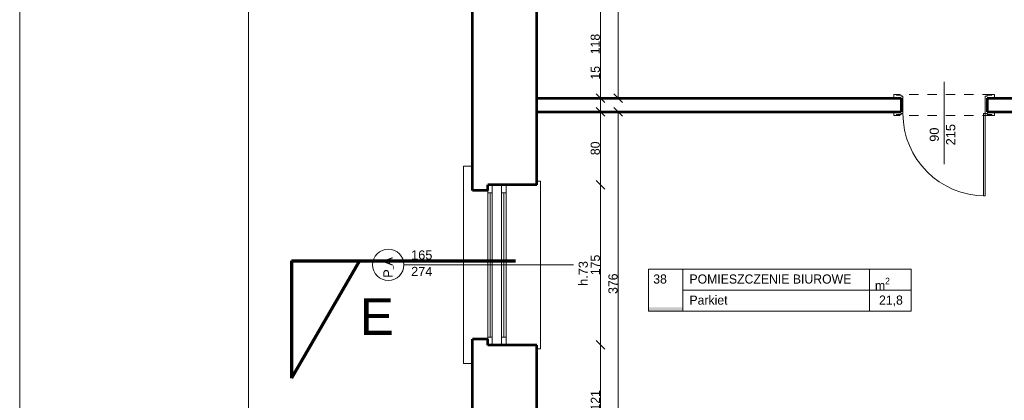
# Model space of a CAD drawing. Header units: inches. Extents: x -21887 to 84279, y -131485 to 67836.
# Tile 180 of 256: x -21887 to -11132, y 44036 to 48198. Entities that reach past the tile are written whole.
import ezdxf

# ---------------------------------------------------------------- set-up
doc = ezdxf.new("R2010")
doc.units = ezdxf.units.IN
doc.header["$MEASUREMENT"] = 0
doc.linetypes.add('Dashed copy', pattern=[200, 100, -100])
doc.layers.get('0').update_dxf_attribs({"lineweight": 13})
doc.layers.get('Defpoints').update_dxf_attribs({"lineweight": 13})
for name, color, linetype, lineweight in [('AI_MURY', 7, 'Continuous', 53), ('AI_WIDOK', 7, 'Continuous', 13), ('Dimensioning', 7, 'Continuous', 13), ('DRZWI', 7, 'Continuous', 13), ('dzialowki', 7, 'Continuous', 53), ('OPISY TABELKI', 7, 'Continuous', 13), ('PODCIAGI', 7, 'Continuous', 13), ('RAMKA', 7, 'Continuous', 13)]:
    doc.layers.add(name, color=color, linetype=linetype, lineweight=lineweight)
doc.styles.add('GENERATED_STYLE_33', font='txt')
doc.styles.add('GENERATED_STYLE_7', font='txt')
doc.styles.add('GENERATED_STYLE_8', font='txt')
doc.styles.add('GENERATED_STYLE_9', font='txt')
doc.styles.add('Style-Courier New', font='txt')
doc.dimstyles.new('Dimstyle_4', dxfattribs={"dimtxt": 100, "dimasz": 95, "dimexe": 0, "dimexo": 0, "dimgap": 0.09, "dimtad": 1, "dimdec": 0, "dimlfac": 0.1, "dimzin": 0, "dimdsep": 46, "dimlunit": 5, "dimtxsty": 'GENERATED_STYLE_7', "dimblk": 'ARROWHEAD_6', "dimcen": 0.09, "dimclrd": 161, "dimclre": 161, "dimclrt": 7, "dimadec": 0, "dimazin": 0, "dimtfac": 1, "dimtdec": 0, "dimtmove": 0, "dimatfit": 3, "dimfxl": 0, "dimtolj": 1, "dimtzin": 0, "dimarcsym": 0})

# ---------------------------------------------------------------- blocks, each defined once
blk = doc.blocks.new('ARROWHEAD_6')
at = {"color": 0, "linetype": 'Continuous'}
for p, q in [((0, 0), (-1, 0)), ((-0.5, -0.5), (0.5, 0.5))]:
    blk.add_line(p, q, dxfattribs=at)
blk = doc.blocks.new('*U260')
at = {"layer": 'Defpoints', "color": 0, "linetype": 'Continuous'}
for p in [(-15349, 51101), (-15349, 51101), (-15349, 47341)]:
    blk.add_point(p, dxfattribs=at)
at = {"layer": 'Dimensioning', "color": 161, "linetype": 'Continuous', "lineweight": -2}
blk.add_line((-15349, 47436), (-15349, 51006), dxfattribs=at)
at = {"layer": 'Dimensioning', "color": 161, "linetype": 'Continuous', "lineweight": -2, "xscale": 95, "yscale": 95, "zscale": 95}
for p, rotation in [((-15349, 51101), 90), ((-15349, 47341), 270)]:
    blk.add_blockref('ARROWHEAD_6', p, dxfattribs=dict(at, rotation=rotation))
at = {"layer": 'Dimensioning', "color": 7, "linetype": 'Continuous', "insert": (-15406, 49221), "char_height": 100, "attachment_point": 5, "rotation": 90, "style": 'GENERATED_STYLE_7'}
blk.add_mtext('376', dxfattribs=at)
blk = doc.blocks.new('*D2029')
at = {"layer": 'Defpoints'}
for p in [(-15349, 51101), (-15349, 51101), (-15349, 49221), (-15349, 47341)]:
    blk.add_point(p, dxfattribs=at)
at = {"layer": 'Dimensioning', "color": 161, "linetype": 'Continuous'}
blk.add_blockref('*U260', (0, 0), dxfattribs=at)
blk = doc.blocks.new('*U261')
at = {"layer": 'Defpoints', "color": 0, "linetype": 'Continuous'}
for p in [(-15349, 47191), (-15349, 47191), (-15324, 43431)]:
    blk.add_point(p, dxfattribs=at)
at = {"layer": 'Dimensioning', "color": 161, "linetype": 'Continuous', "lineweight": -2}
for p, q in [((-15349, 43526), (-15349, 47096)), ((-15349, 43431), (-15349, 43431))]:
    blk.add_line(p, q, dxfattribs=at)
at = {"layer": 'Dimensioning', "color": 161, "linetype": 'Continuous', "lineweight": -2, "xscale": 95, "yscale": 95, "zscale": 95}
for p, rotation in [((-15349, 47191), 90), ((-15349, 43431), 270)]:
    blk.add_blockref('ARROWHEAD_6', p, dxfattribs=dict(at, rotation=rotation))
at = {"layer": 'Dimensioning', "color": 7, "linetype": 'Continuous', "insert": (-15406, 45311), "char_height": 100, "attachment_point": 5, "rotation": 90, "style": 'GENERATED_STYLE_7'}
blk.add_mtext('376', dxfattribs=at)
blk = doc.blocks.new('*D2030')
at = {"layer": 'Defpoints'}
for p in [(-15349, 47191), (-15349, 47191), (-15349, 45311), (-15324, 43431)]:
    blk.add_point(p, dxfattribs=at)
at = {"layer": 'Dimensioning', "color": 161, "linetype": 'Continuous'}
blk.add_blockref('*U261', (0, 0), dxfattribs=at)
blk = doc.blocks.new('*U882')
at = {"layer": 'Defpoints', "color": 0, "linetype": 'Continuous'}
for p in [(-16327, 44641), (-15544, 44641), (-16239, 43431)]:
    blk.add_point(p, dxfattribs=at)
at = {"layer": 'Dimensioning', "color": 161, "linetype": 'Continuous', "lineweight": -2}
for p, q in [((-15544, 44641), (-15544, 44641)), ((-15544, 43526), (-15544, 44546)), ((-15544, 43431), (-15544, 43431))]:
    blk.add_line(p, q, dxfattribs=at)
at = {"layer": 'Dimensioning', "color": 161, "linetype": 'Continuous', "lineweight": -2, "xscale": 95, "yscale": 95, "zscale": 95}
for p, rotation in [((-15544, 44641), 90), ((-15544, 43431), 270)]:
    blk.add_blockref('ARROWHEAD_6', p, dxfattribs=dict(at, rotation=rotation))
at = {"layer": 'Dimensioning', "color": 7, "linetype": 'Continuous', "insert": (-15599, 44036), "char_height": 100, "attachment_point": 5, "rotation": 90, "style": 'GENERATED_STYLE_7'}
blk.add_mtext('121', dxfattribs=at)
blk = doc.blocks.new('*D3176')
at = {"layer": 'Defpoints'}
for p in [(-16327, 44641), (-15544, 44641), (-15544, 44036), (-16239, 43431)]:
    blk.add_point(p, dxfattribs=at)
at = {"layer": 'Dimensioning', "color": 161, "linetype": 'Continuous'}
blk.add_blockref('*U882', (0, 0), dxfattribs=at)
blk = doc.blocks.new('*U883')
at = {"layer": 'Defpoints', "color": 0, "linetype": 'Continuous'}
for p in [(-16409, 46391), (-15544, 46391), (-16327, 44641)]:
    blk.add_point(p, dxfattribs=at)
at = {"layer": 'Dimensioning', "color": 161, "linetype": 'Continuous', "lineweight": -2}
for p, q in [((-15544, 46391), (-15544, 46391)), ((-15544, 44736), (-15544, 46296)), ((-15544, 44641), (-15544, 44641))]:
    blk.add_line(p, q, dxfattribs=at)
at = {"layer": 'Dimensioning', "color": 161, "linetype": 'Continuous', "lineweight": -2, "xscale": 95, "yscale": 95, "zscale": 95}
for p, rotation in [((-15544, 46391), 90), ((-15544, 44641), 270)]:
    blk.add_blockref('ARROWHEAD_6', p, dxfattribs=dict(at, rotation=rotation))
at = {"layer": 'Dimensioning', "color": 7, "linetype": 'Continuous', "insert": (-15599, 45516), "char_height": 100, "attachment_point": 5, "rotation": 90, "style": 'GENERATED_STYLE_7'}
blk.add_mtext('175', dxfattribs=at)
blk = doc.blocks.new('*D3177')
at = {"layer": 'Defpoints'}
for p in [(-16409, 46391), (-15544, 46391), (-15544, 45516), (-16327, 44641)]:
    blk.add_point(p, dxfattribs=at)
at = {"layer": 'Dimensioning', "color": 161, "linetype": 'Continuous'}
blk.add_blockref('*U883', (0, 0), dxfattribs=at)
blk = doc.blocks.new('*U884')
at = {"layer": 'Defpoints', "color": 0, "linetype": 'Continuous'}
for p in [(-16239, 47191), (-15544, 47191), (-16409, 46391)]:
    blk.add_point(p, dxfattribs=at)
at = {"layer": 'Dimensioning', "color": 161, "linetype": 'Continuous', "lineweight": -2}
for p, q in [((-15544, 47191), (-15544, 47191)), ((-15544, 46486), (-15544, 47096)), ((-15544, 46391), (-15544, 46391))]:
    blk.add_line(p, q, dxfattribs=at)
at = {"layer": 'Dimensioning', "color": 161, "linetype": 'Continuous', "lineweight": -2, "xscale": 95, "yscale": 95, "zscale": 95}
for p, rotation in [((-15544, 47191), 90), ((-15544, 46391), 270)]:
    blk.add_blockref('ARROWHEAD_6', p, dxfattribs=dict(at, rotation=rotation))
at = {"layer": 'Dimensioning', "color": 7, "linetype": 'Continuous', "insert": (-15600, 46791), "char_height": 100, "attachment_point": 5, "rotation": 90, "style": 'GENERATED_STYLE_7'}
blk.add_mtext('80', dxfattribs=at)
blk = doc.blocks.new('*D3178')
at = {"layer": 'Defpoints'}
for p in [(-16239, 47191), (-15544, 47191), (-15544, 46791), (-16409, 46391)]:
    blk.add_point(p, dxfattribs=at)
at = {"layer": 'Dimensioning', "color": 161, "linetype": 'Continuous'}
blk.add_blockref('*U884', (0, 0), dxfattribs=at)
blk = doc.blocks.new('*U885')
at = {"layer": 'Defpoints', "color": 0, "linetype": 'Continuous'}
for p in [(-16239, 47341), (-15544, 47341), (-16239, 47191)]:
    blk.add_point(p, dxfattribs=at)
at = {"layer": 'Dimensioning', "color": 161, "linetype": 'Continuous', "lineweight": -2}
for p, q in [((-15544, 47436), (-15544, 47704)), ((-15544, 47341), (-15544, 47341)), ((-15544, 47191), (-15544, 47341)), ((-15544, 47191), (-15544, 47191)), ((-15544, 47096), (-15544, 47001))]:
    blk.add_line(p, q, dxfattribs=at)
at = {"layer": 'Dimensioning', "color": 161, "linetype": 'Continuous', "lineweight": -2, "xscale": 95, "yscale": 95, "zscale": 95}
for p, rotation in [((-15544, 47341), 270), ((-15544, 47191), 90)]:
    blk.add_blockref('ARROWHEAD_6', p, dxfattribs=dict(at, rotation=rotation))
at = {"layer": 'Dimensioning', "color": 7, "linetype": 'Continuous', "insert": (-15599, 47617), "char_height": 100, "attachment_point": 5, "rotation": 90, "style": 'GENERATED_STYLE_7'}
blk.add_mtext('15', dxfattribs=at)
blk = doc.blocks.new('*D3179')
at = {"layer": 'Defpoints'}
for p in [(-15544, 47617), (-16239, 47341), (-15544, 47341), (-16239, 47191)]:
    blk.add_point(p, dxfattribs=at)
at = {"layer": 'Dimensioning', "color": 161, "linetype": 'Continuous'}
blk.add_blockref('*U885', (0, 0), dxfattribs=at)
blk = doc.blocks.new('*U886')
at = {"layer": 'Defpoints', "color": 0, "linetype": 'Continuous'}
for p in [(-16391, 48521), (-15544, 48521), (-16239, 47341)]:
    blk.add_point(p, dxfattribs=at)
at = {"layer": 'Dimensioning', "color": 161, "linetype": 'Continuous', "lineweight": -2}
for p, q in [((-15544, 48521), (-15544, 48521)), ((-15544, 47436), (-15544, 48426)), ((-15544, 47341), (-15544, 47341))]:
    blk.add_line(p, q, dxfattribs=at)
at = {"layer": 'Dimensioning', "color": 161, "linetype": 'Continuous', "lineweight": -2, "xscale": 95, "yscale": 95, "zscale": 95}
for p, rotation in [((-15544, 48521), 90), ((-15544, 47341), 270)]:
    blk.add_blockref('ARROWHEAD_6', p, dxfattribs=dict(at, rotation=rotation))
at = {"layer": 'Dimensioning', "color": 7, "linetype": 'Continuous', "insert": (-15600, 47931), "char_height": 100, "attachment_point": 5, "rotation": 90, "style": 'GENERATED_STYLE_7'}
blk.add_mtext('118', dxfattribs=at)
blk = doc.blocks.new('*D3180')
at = {"layer": 'Defpoints'}
for p in [(-16391, 48521), (-15544, 48521), (-15544, 47931), (-16239, 47341)]:
    blk.add_point(p, dxfattribs=at)
at = {"layer": 'Dimensioning', "color": 161, "linetype": 'Continuous'}
blk.add_blockref('*U886', (0, 0), dxfattribs=at)

msp = doc.modelspace()

# ---------------------------------------------------------------- hatches: boundary and pattern name
at = {"layer": 'OPISY TABELKI', "extrusion": (0, 0, -1)}
msp.add_hatch(color=7, dxfattribs=at).paths.add_polyline_path([(14642.9, 45010.9), (14642.9, 45053.1), (15019.4, 45053.1), (15019.4, 45010.9)], flags=16)

# ---------------------------------------------------------------- linework, layer by layer
at = {"layer": 'AI_MURY', "color": 7, "linetype": 'Continuous'}
for p, q in [((-16939.5, 46328.2), (-16939.5, 48583.2)), ((-16239.5, 46390.7), (-16239.5, 48520.7)), ((-16239.5, 46390.7), (-16774.5, 46390.7)), ((-16774.5, 46328.2), (-16774.5, 46390.7)), ((-16774.5, 46328.2), (-16939.5, 46328.2)), ((-16939.5, 42448.2), (-16939.5, 44703.2)), ((-16774.5, 44703.2), (-16939.5, 44703.2)), ((-16774.5, 44640.7), (-16774.5, 44703.2)), ((-16239.5, 44640.7), (-16774.5, 44640.7)), ((-16239.5, 42510.7), (-16239.5, 44640.7))]:
    msp.add_line(p, q, dxfattribs=at)
at = {"layer": 'AI_WIDOK', "color": 12, "lineweight": 70}
for p, q in [((-18917.2, 45560.2), (-18917.2, 44277.9)), ((-18917.2, 45560.2), (-16469.7, 45560.2)), ((-18176.9, 45560.2), (-18917.2, 44277.9))]:
    msp.add_line(p, q, dxfattribs=at)
at = {"layer": 'DRZWI', "color": 251, "linetype": 'Continuous'}
for p, q in [((-17039.5, 44436.8), (-17039.5, 46594.6)), ((-17039.5, 46594.6), (-16939.5, 46594.6)), ((-16239.5, 46430.7), (-16199.5, 46430.7)), ((-16199.5, 44600.7), (-16199.5, 46430.7)), ((-16239.5, 44600.7), (-16199.5, 44600.7)), ((-17039.5, 44436.8), (-16939.5, 44436.8))]:
    msp.add_line(p, q, dxfattribs=at)
at = {"layer": 'DRZWI', "color": 220, "linetype": 'Continuous'}
for p, q in [((-16724.5, 46303.2), (-16724.5, 46390.7)), ((-16624.5, 46303.2), (-16624.5, 46390.7)), ((-16574.5, 46303.2), (-16574.5, 46390.7)), ((-16774.5, 46303.2), (-16774.5, 46328.2)), ((-16724.5, 46303.2), (-16774.5, 46303.2)), ((-16774.5, 44728.2), (-16774.5, 46303.2)), ((-16749.5, 44728.2), (-16749.5, 46303.2)), ((-16724.5, 44728.2), (-16724.5, 46303.2)), ((-16574.5, 46303.2), (-16624.5, 46303.2)), ((-16624.5, 44728.2), (-16624.5, 46303.2)), ((-16599.5, 44728.2), (-16599.5, 46303.2)), ((-16574.5, 44728.2), (-16574.5, 46303.2)), ((-17689.9, 45515.7), (-15839.1, 45515.7)), ((-16724.5, 44728.2), (-16774.5, 44728.2)), ((-16774.5, 44728.2), (-16774.5, 44703.2)), ((-16724.5, 44728.2), (-16724.5, 44640.7)), ((-16624.5, 44728.2), (-16624.5, 44640.7)), ((-16574.5, 44728.2), (-16624.5, 44728.2)), ((-16574.5, 44728.2), (-16574.5, 44640.7))]:
    msp.add_line(p, q, dxfattribs=at)
msp.add_circle((-17861.2, 45517.4), 171.3, dxfattribs=at)
at = {"layer": 'dzialowki', "color": 12, "linetype": 'Continuous'}
for p, q in [((-16239.5, 47340.7), (-12259.5, 47340.7)), ((-12259.5, 47340.7), (-12259.5, 47190.7)), ((-11319.5, 47340.7), (-11319.5, 47190.7)), ((-11319.5, 47340.7), (-10439.5, 47340.7)), ((-16239.5, 47190.7), (-12259.5, 47190.7)), ((-11319.5, 47190.7), (-10439.5, 47190.7))]:
    msp.add_line(p, q, dxfattribs=at)
at = {"layer": 'OPISY TABELKI', "color": 7, "linetype": 'Continuous'}
for p, q in [((-15019.4, 45471.7), (-12149.6, 45471.7)), ((-15019.4, 45471.7), (-15019.4, 45010.9)), ((-14642.9, 45471.7), (-14642.9, 45010.9)), ((-12603.6, 45471.7), (-12603.6, 45010.9)), ((-12149.6, 45471.7), (-12149.6, 45010.9)), ((-14642.9, 45241.3), (-12149.6, 45241.3)), ((-15019.4, 45010.9), (-12149.6, 45010.9))]:
    msp.add_line(p, q, dxfattribs=at)
at = {"layer": 'PODCIAGI', "color": 5, "linetype": 'Continuous'}
for p, q in [((-11789.5, 47519.4), (-11789.5, 46619.4)), ((-12339.5, 47380.7), (-12339.5, 47340.7)), ((-12309.5, 47380.7), (-12339.5, 47380.7)), ((-12309.5, 47380.7), (-12309.5, 47370.7)), ((-12259.5, 47370.7), (-12309.5, 47370.7)), ((-12259.5, 47370.7), (-12259.5, 47360.7)), ((-12259.5, 47360.7), (-12239.5, 47360.7)), ((-12239.5, 47170.7), (-12239.5, 47360.7)), ((-11339.5, 47170.7), (-11339.5, 47360.7)), ((-11319.5, 47360.7), (-11339.5, 47360.7)), ((-11319.5, 47370.7), (-11319.5, 47360.7)), ((-11319.5, 47370.7), (-11269.5, 47370.7)), ((-11269.5, 47380.7), (-11269.5, 47370.7)), ((-11269.5, 47380.7), (-11239.5, 47380.7)), ((-11239.5, 47380.7), (-11239.5, 47340.7)), ((-12339.5, 47150.7), (-12339.5, 47190.7)), ((-12309.5, 47150.7), (-12339.5, 47150.7)), ((-12259.5, 47160.7), (-12309.5, 47160.7)), ((-12309.5, 47150.7), (-12309.5, 47160.7)), ((-12259.5, 47170.7), (-12239.5, 47170.7)), ((-12259.5, 47160.7), (-12259.5, 47170.7)), ((-11359.5, 47170.7), (-11339.5, 47170.7)), ((-11359.5, 46270.7), (-11359.5, 47170.7)), ((-11319.5, 47170.7), (-11339.5, 47170.7)), ((-11339.5, 46270.7), (-11339.5, 47170.7)), ((-11319.5, 47160.7), (-11319.5, 47170.7)), ((-11319.5, 47160.7), (-11269.5, 47160.7)), ((-11269.5, 47150.7), (-11269.5, 47160.7)), ((-11269.5, 47150.7), (-11239.5, 47150.7)), ((-11239.5, 47150.7), (-11239.5, 47190.7)), ((-11359.5, 46270.7), (-11339.5, 46270.7))]:
    msp.add_line(p, q, dxfattribs=at)
at = {"layer": 'PODCIAGI', "color": 5, "linetype": 'Dashed copy'}
for p, q in [((-11269.5, 47380.7), (-12309.5, 47380.7)), ((-11269.5, 47150.7), (-12309.5, 47150.7))]:
    msp.add_line(p, q, dxfattribs=at)
at = {"layer": 'PODCIAGI', "color": 7, "linetype": 'Continuous'}
msp.add_arc((-11339.5, 47170.7), 900, 180, 270, dxfattribs=at)
at = {"layer": 'RAMKA', "color": 1, "linetype": 'Continuous'}
for p, q in [((-21887.4, 67836.2), (-21887.4, -52641.2)), ((-19387.4, 67336.2), (-19387.4, -52141.2))]:
    msp.add_line(p, q, dxfattribs=at)

# ---------------------------------------------------------------- texts
at = {"layer": 'AI_WIDOK', "color": 7, "insert": (-18172.9, 45151.5), "char_height": 400, "width": 1377.849, "attachment_point": 1, "style": 'GENERATED_STYLE_33'}
msp.add_mtext('\\fArial|b0|i0|c238|p39;E', dxfattribs=at)
at = {"layer": 'DRZWI', "color": 220, "insert": (-17612, 45675.1), "char_height": 100, "width": 355.178, "attachment_point": 1, "line_spacing_factor": 1.079079, "style": 'GENERATED_STYLE_7'}
msp.add_mtext('\\fArial|b0|i0|c238|p39;165\\P274', dxfattribs=at)
at = {"layer": 'DRZWI', "color": 220, "char_height": 100, "attachment_point": 1, "rotation": 90, "style": 'GENERATED_STYLE_7'}
for s, insert, width in [('\\fArial|b0|i0|c238|p39;P\\H50.000000;_\\H100.000000;A', (-17914.7, 45375.9), 460.117), ('\\fArial|b0|i0|c238|p39;h.73', (-15781.8, 45287.1), 460.863)]:
    msp.add_mtext(s, dxfattribs=dict(at, insert=insert, width=width))
at = {"layer": 'OPISY TABELKI', "color": 7, "char_height": 100, "attachment_point": 1}
for s, insert, width, style in [('38', (-14966.7, 45412.2), 323.775, 'GENERATED_STYLE_8'), ('POMIESZCZENIE BIUROWE  ', (-14571.1, 45412.2), 2409.415, 'GENERATED_STYLE_9'), ('\\A1;m\\H70.000000;\\S2^  ;', (-12544.8, 45375.6), 323.775, 'GENERATED_STYLE_9'), ('Parkiet  ', (-14571.1, 45181.8), 2409.415, 'GENERATED_STYLE_9'), ('  21,8           ', (-12574.6, 45181.8), 424.969, 'GENERATED_STYLE_9')]:
    msp.add_mtext(s, dxfattribs=dict(at, insert=insert, width=width, style=style))
at = {"layer": 'PODCIAGI', "color": 5, "insert": (-11947.1, 46940.2), "char_height": 100, "width": 704.483, "attachment_point": 2, "rotation": 90, "line_spacing_factor": 1.079165, "style": 'GENERATED_STYLE_7'}
msp.add_mtext('\\fArial|b0|i0|c238|p39;90\\P215', dxfattribs=at)

# ---------------------------------------------------------------- dimensions: what is measured, and where the dimension line sits
at = {"layer": 'Dimensioning', "color": 161, "linetype": 'Continuous'}
for base, p1, p2, picture, middle in [((-15349.5, 51100.7), (-15349.5, 47340.7), (-15349.5, 51100.7), '*D2029', (-15349.5, 49220.7)), ((-15543.6, 48520.7), (-16239.5, 47340.7), (-16390.5, 48520.7), '*D3180', (-15543.6, 47930.7)), ((-15543.6, 47340.7), (-16239.5, 47190.7), (-16239.5, 47340.7), '*D3179', (-15543.6, 47617.4)), ((-15543.6, 47190.7), (-16408.9, 46390.7), (-16239.5, 47190.7), '*D3178', (-15543.6, 46790.7)), ((-15349.5, 47190.7), (-15324.5, 43430.7), (-15349.5, 47190.7), '*D2030', (-15349.5, 45310.7)), ((-15543.6, 46390.7), (-16327, 44640.7), (-16408.9, 46390.7), '*D3177', (-15543.6, 45515.7)), ((-15543.6, 44640.7), (-16239.5, 43430.7), (-16327, 44640.7), '*D3176', (-15543.6, 44035.7))]:
    dim = msp.add_linear_dim(base=base, p1=p1, p2=p2, angle=90, dimstyle='Dimstyle_4', override={"dimtxsty": 'Style-Courier New', "dimclrd": 0, "dimclre": 161, "dimlwe": 0}, dxfattribs=at)
    dim.commit()
    dim.dimension.update_dxf_attribs({"geometry": picture, "text_midpoint": middle, "dimtype": 128})

doc.saveas('drawing.dxf')
